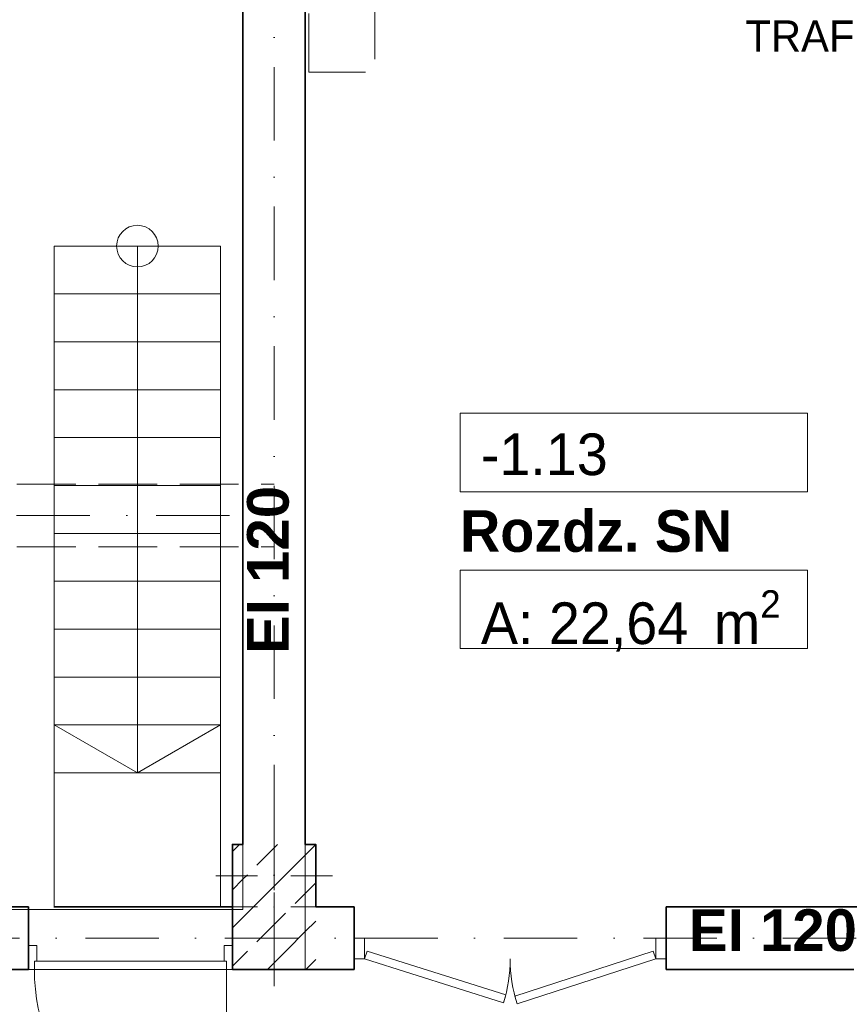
# Model space of a CAD drawing. Header units: millimetres. Extents: x -75424 to 111134, y 39940 to 476713.
# Tile 18 of 24: x 39647 to 43619, y 245973 to 250702. Entities that reach past the tile are written whole.
import ezdxf

# ---------------------------------------------------------------- set-up
doc = ezdxf.new("R2010")
doc.units = ezdxf.units.MM
doc.header["$MEASUREMENT"] = 0
doc.linetypes.add('Krawędzie ukryte', pattern=[3.912222, 2.822222, -1.09])
doc.linetypes.add('Kropki i Kreski', pattern=[6.702778, 3.527778, -1.763889, 0, -1.411111])
for name, color, linetype in [('#podkład', 252, 'Continuous'), ('- strefy pomieszczeń', 7, 'Continuous'), ('Drzwi Archicad', 7, 'Continuous'), ('Konstrukcja - Belki', 7, 'Continuous'), ('Konstrukcja - Schody', 7, 'Continuous'), ('Konstrukcja - Siatka mod', 7, 'Continuous'), ('Konstrukcja - Stropy', 7, 'Continuous'), ('Konstrukcja - Słupy', 7, 'Continuous'), ('Konstrukcja - Ściany nośne wew..P', 7, 'Continuous'), ('Opisy - Tekst', 7, 'Continuous'), ('z JAN', 7, 'Continuous')]:
    doc.layers.add(name, color=color, linetype=linetype)
doc.styles.add('STYL_AUTOMATYCZNY_6', font='txt')
doc.styles.add('STYL_AUTOMATYCZNY_7', font='txt')
doc.styles.add('STYL_AUTOMATYCZNY_9', font='txt')
pattern_1 = [(45, (-208051.03, 747718.2), (-183.84776, 183.84776), []), (45, (-208142.95, 747810.13), (-183.84776, 183.84776), [195, -65])]

# ---------------------------------------------------------------- blocks, each defined once
blk = doc.blocks.new('SDFGHB')
at = {"layer": 'Konstrukcja - Słupy', "linetype": 'Continuous', "lineweight": 25}
h = blk.add_hatch(dxfattribs=at)
h.set_pattern_fill('Beton_zbrojony_0001', color=252, style=0, pattern_type=2)
h.set_pattern_definition(pattern_1)
h.paths.add_polyline_path([(40377.6, 466740.5), (40327.6, 466740.5), (40327.6, 466440.5), (40377.6, 466440.5)])
h = blk.add_hatch(dxfattribs=at)
h.set_pattern_fill('Beton_zbrojony_0001', color=252, style=0, pattern_type=2)
h.set_pattern_definition(pattern_1)
h.paths.add_polyline_path([(40377.6, 466740.5), (40327.6, 466740.5), (40327.6, 466440.5), (40377.6, 466440.5)])
h = blk.add_hatch(dxfattribs=at)
h.set_pattern_fill('Beton_zbrojony_0001', color=252, style=0, pattern_type=2)
h.set_pattern_definition(pattern_1)
h.paths.add_polyline_path([(40377.6, 466440.5), (40677.6, 466440.5), (40677.6, 466740.5), (40377.6, 466740.5)])
h = blk.add_hatch(dxfattribs=at)
h.set_pattern_fill('Beton_zbrojony_0001', color=252, style=0, pattern_type=2)
h.set_pattern_definition(pattern_1)
h.paths.add_polyline_path([(40377.6, 466440.5), (40677.6, 466440.5), (40677.6, 466740.5), (40377.6, 466740.5)])
h = blk.add_hatch(dxfattribs=at)
h.set_pattern_fill('Beton_zbrojony_0001', color=252, style=0, pattern_type=2)
h.set_pattern_definition(pattern_1)
h.paths.add_polyline_path([(40727.6, 466740.5), (40677.6, 466740.5), (40677.6, 466440.5), (40727.6, 466440.5)])
h = blk.add_hatch(dxfattribs=at)
h.set_pattern_fill('Beton_zbrojony_0001', color=252, style=0, pattern_type=2)
h.set_pattern_definition(pattern_1)
h.paths.add_polyline_path([(40677.6, 466440.5), (40727.6, 466440.5), (40727.6, 466740.5), (40677.6, 466740.5)])
h = blk.add_hatch(dxfattribs=at)
h.set_pattern_fill('Beton_zbrojony_0001', color=252, style=0, pattern_type=2)
h.set_pattern_definition(pattern_1)
h.paths.add_polyline_path([(40377.6, 466440.5), (40327.6, 466440.5), (40327.6, 466140.5), (40377.6, 466140.5)])
h = blk.add_hatch(dxfattribs=at)
h.set_pattern_fill('Beton_zbrojony_0001', color=252, style=0, pattern_type=2)
h.set_pattern_definition(pattern_1)
h.paths.add_polyline_path([(40677.6, 466440.5), (40377.6, 466440.5), (40677.5, 466140.5), (40677.6, 466140.5)])
h = blk.add_hatch(dxfattribs=at)
h.set_pattern_fill('Beton_zbrojony_0001', color=252, style=0, pattern_type=2)
h.set_pattern_definition(pattern_1)
h.paths.add_polyline_path([(40677.5, 466140.5), (40377.6, 466440.5), (40377.6, 466140.5)])
h = blk.add_hatch(dxfattribs=at)
h.set_pattern_fill('Beton_zbrojony_0001', color=252, style=0, pattern_type=2)
h.set_pattern_definition(pattern_1)
h.paths.add_polyline_path([(40677.6, 466440.5), (40677.6, 466140.5), (40727.6, 466140.5), (40727.6, 466440.5)])
at = {"layer": '- strefy pomieszczeń', "color": 252, "linetype": 'Continuous', "lineweight": 13, "ltscale": 100}
for p, q in [((41421.5, 468811.3), (43090.6, 468811.3)), ((41421.5, 468434.8), (41421.5, 468811.3)), ((43090.6, 468811.3), (43090.6, 468434.8)), ((43090.6, 468434.8), (41421.5, 468434.8)), ((41421.5, 468058.4), (43090.6, 468058.4)), ((41421.5, 467681.9), (41421.5, 468058.4)), ((43090.6, 468058.4), (43090.6, 467681.9)), ((43090.6, 467681.9), (41421.5, 467681.9))]:
    blk.add_line(p, q, dxfattribs=at)
at = {"color": 252, "linetype": 'Continuous', "lineweight": 35, "ltscale": 100, "flags": 128}
for points in [[(40327.6, 466440.5), (39468.4, 466440.5)], [(40327.6, 466140.5), (40327.6, 466440.5)]]:
    blk.add_lwpolyline(points, dxfattribs=at)
at = {"layer": 'Drzwi Archicad', "color": 252, "linetype": 'Continuous', "lineweight": 35, "ltscale": 100}
for p, q in [((39347.6, 466255.5), (39347.6, 466440.5)), ((40327.6, 466255.5), (40327.6, 466440.5)), ((39347.6, 466140.5), (39347.6, 466255.5)), ((39347.6, 466140.5), (39347.6, 466255.5)), ((40327.6, 466140.5), (40327.6, 466255.5)), ((40327.6, 466140.5), (40327.6, 466255.5))]:
    blk.add_line(p, q, dxfattribs=at)
at = {"layer": 'Drzwi Archicad', "color": 252, "linetype": 'Continuous', "lineweight": 13, "ltscale": 100}
for p, q in [((40912.3, 466290.5), (40962.3, 466290.5)), ((40962.3, 466290.5), (40962.3, 466190.5)), ((42412.3, 466290.5), (42362.3, 466290.5)), ((42362.3, 466290.5), (42362.3, 466190.5)), ((39347.6, 466140.5), (39347.6, 466255.5)), ((39347.6, 466255.5), (39387.6, 466255.5)), ((39387.6, 466255.5), (39387.6, 466180.5)), ((40287.6, 466180.5), (40287.6, 466255.5)), ((40287.6, 466255.5), (40327.6, 466255.5)), ((40327.6, 466255.5), (40327.6, 466140.5)), ((40974.4, 466228.6), (40962.3, 466190.5)), ((41642, 466018.4), (40974.4, 466228.6)), ((41684.2, 466012.4), (42350, 466228.5)), ((42350, 466228.5), (42362.3, 466190.5)), ((39387.6, 466180.5), (39375.6, 466180.5)), ((39375.6, 466180.5), (39375.6, 466140.5)), ((40299.6, 466180.5), (39375.6, 466180.5)), ((39375.6, 466180.5), (39375.6, 466140.5)), ((40299.6, 466180.5), (40287.6, 466180.5)), ((40299.6, 466140.5), (40299.6, 466180.5)), ((40299.6, 466140.5), (40299.6, 466180.5)), ((40912.3, 466190.5), (40962.3, 466190.5)), ((40962.3, 466190.5), (41630, 465980.2)), ((42362.3, 466190.5), (41696.5, 465974.4)), ((42412.3, 466190.5), (42362.3, 466190.5)), ((39375.6, 466140.5), (39347.6, 466140.5)), ((39375.6, 466140.5), (40299.6, 466140.5)), ((40299.6, 466140.5), (40299.6, 465216.5)), ((40327.6, 466140.5), (40299.6, 466140.5)), ((41630, 465980.2), (41642, 466018.4)), ((41696.5, 465974.4), (41684.2, 466012.4))]:
    blk.add_line(p, q, dxfattribs=at)
for centre, radius, start, end in [((40962.3, 466190.5), 700, 342.5203, 0), ((42362.3, 466190.5), 700, 180, 197.9801), ((40299.6, 466140.5), 924, 180, 270)]:
    blk.add_arc(centre, radius, start, end, dxfattribs=at)
at = {"layer": 'Konstrukcja - Belki', "color": 252, "linetype": 'Krawędzie ukryte', "lineweight": 13, "ltscale": 100}
for p, q in [((34597.4, 468470.5), (40527.6, 468470.5)), ((40527.6, 468170.5), (40527.6, 468470.5)), ((34597.4, 468170.5), (40527.6, 468170.5))]:
    blk.add_line(p, q, dxfattribs=at)
at = {"layer": 'Konstrukcja - Belki', "color": 252, "linetype": 'Kropki i Kreski', "lineweight": 13, "ltscale": 100}
blk.add_line((34597.4, 468320.5), (40527.6, 468320.5), dxfattribs=at)
at = {"layer": 'Konstrukcja - Schody', "color": 252, "linetype": 'Continuous', "lineweight": 13, "ltscale": 100}
for p, q in [((39470.7, 469614.3), (39470.7, 467084.3)), ((40270.7, 469614.3), (39470.7, 469614.3)), ((40270.7, 469614.3), (39470.7, 469614.3)), ((39870.7, 469614.3), (39870.7, 467084.3)), ((40270.7, 469614.3), (40270.7, 467084.3)), ((40270.7, 469384.3), (39470.7, 469384.3)), ((40270.7, 469154.3), (39470.7, 469154.3)), ((40270.7, 468924.3), (39470.7, 468924.3)), ((40270.7, 468694.3), (39470.7, 468694.3)), ((40270.7, 468464.3), (39470.7, 468464.3)), ((40270.7, 468234.3), (39470.7, 468234.3)), ((40270.7, 468004.3), (39470.7, 468004.3)), ((40270.7, 467774.3), (39470.7, 467774.3)), ((40270.7, 467544.3), (39470.7, 467544.3)), ((40270.7, 467314.3), (39470.7, 467314.3)), ((39870.7, 467084.3), (39470.7, 467314.3)), ((39870.7, 467084.3), (40270.7, 467314.3)), ((40270.7, 467084.3), (39470.7, 467084.3)), ((40270.7, 467084.3), (39470.7, 467084.3))]:
    blk.add_line(p, q, dxfattribs=at)
blk.add_circle((39870.7, 469614.3), 100, dxfattribs=at)
at = {"layer": 'Konstrukcja - Siatka mod', "color": 252, "linetype": 'Kropki i Kreski', "lineweight": 13, "ltscale": 100}
for p, q in [((40527.6, 474496.4), (40527.6, 457531.6)), ((20180, 466290.5), (49624.6, 466290.5))]:
    blk.add_line(p, q, dxfattribs=at)
at = {"layer": 'Konstrukcja - Stropy', "color": 252, "linetype": 'Continuous', "lineweight": 13, "ltscale": 100, "flags": 128}
for points in [[(40677.6, 471821), (20507.6, 471821), (20507.6, 466151.8), (22777.6, 466151.8), (22777.6, 463958.8), (31597.6, 463958.8), (31597.6, 466140.5), (40677.6, 466140.5)], [(22777.6, 458509.7), (34592.6, 458509.7), (34592.6, 463961.5), (37297.6, 463961.5), (37297.6, 458509.7), (49718.3, 458509.7), (49718.3, 471788.6), (40377.6, 471788.6), (40377.6, 466428.5), (30297.6, 466428.5), (30297.6, 467849.4), (22777.6, 467849.4)]]:
    blk.add_lwpolyline(points, close=True, dxfattribs=at)
at = {"layer": 'Konstrukcja - Słupy', "color": 252, "linetype": 'Continuous', "lineweight": 13, "ltscale": 100}
for p, q in [((40527.6, 466520.5), (40527.6, 466820.5)), ((40447.6, 466440.5), (40247.6, 466440.5)), ((40607.6, 466440.5), (40807.6, 466440.5)), ((40527.6, 466360.5), (40527.6, 466060.5))]:
    blk.add_line(p, q, dxfattribs=at)
at = {"layer": 'Konstrukcja - Słupy', "color": 252, "linetype": 'Continuous', "lineweight": 0, "ltscale": 100}
for p, q in [((40527.6, 466670.5), (40527.6, 466820.5)), ((40447.6, 466590.5), (40247.6, 466590.5)), ((40607.6, 466590.5), (40807.6, 466590.5)), ((40527.6, 466510.5), (40527.6, 466360.5))]:
    blk.add_line(p, q, dxfattribs=at)
at = {"layer": 'Konstrukcja - Słupy', "color": 252, "linetype": 'Continuous', "lineweight": 13, "ltscale": 100, "flags": 128}
for points in [[(40377.6, 466740.5), (40327.6, 466740.5), (40327.6, 466440.5)], [(40727.6, 466440.5), (40727.6, 466740.5), (40677.6, 466740.5)]]:
    blk.add_lwpolyline(points, dxfattribs=at)
at = {"layer": 'Konstrukcja - Słupy', "color": 252, "linetype": 'Continuous', "lineweight": 35, "ltscale": 100, "flags": 128}
for points in [[(40377.6, 466740.5), (40327.6, 466740.5), (40327.6, 466440.5)], [(40727.6, 466440.5), (40727.6, 466740.5), (40677.6, 466740.5)]]:
    blk.add_lwpolyline(points, dxfattribs=at)
at = {"layer": 'Konstrukcja - Słupy', "color": 252, "linetype": 'Continuous', "lineweight": 0, "ltscale": 100}
blk.add_point((40527.6, 466590.5), dxfattribs=at)
at = {"layer": 'Konstrukcja - Słupy', "color": 252, "linetype": 'Continuous', "lineweight": 13, "ltscale": 100}
blk.add_point((40527.6, 466440.5), dxfattribs=at)
at = {"layer": 'Konstrukcja - Ściany nośne wew..P', "color": 252, "linetype": 'Continuous', "lineweight": 35, "ltscale": 100}
for p, q in [((39347.6, 466255.5), (39347.6, 466440.5)), ((40912.3, 466440.5), (40912.3, 466140.5)), ((42412.3, 466440.5), (42412.3, 466140.5)), ((39347.6, 466140.5), (39347.6, 466255.5))]:
    blk.add_line(p, q, dxfattribs=at)
at = {"layer": 'Konstrukcja - Ściany nośne wew..P', "color": 252, "linetype": 'Continuous', "lineweight": 35, "ltscale": 100, "flags": 128}
for points in [[(40377.6, 471090.5), (40377.6, 466740.5)], [(40677.6, 466740.5), (40677.6, 471090.5)], [(39347.6, 466440.5), (36829.3, 466440.5)], [(40912.3, 466440.5), (40727.6, 466440.5)], [(43427.6, 466440.5), (42412.3, 466440.5)], [(37597.6, 466140.5), (39347.6, 466140.5)], [(40327.6, 466140.5), (40377.6, 466140.5)], [(40677.6, 466140.5), (40377.6, 466140.5)], [(40677.6, 466140.5), (40912.3, 466140.5)], [(42412.3, 466140.5), (43427.6, 466140.5)]]:
    blk.add_lwpolyline(points, dxfattribs=at)
at = {"layer": 'z JAN', "color": 252, "linetype": 'Krawędzie ukryte', "lineweight": 13, "ltscale": 100, "flags": 128}
blk.add_lwpolyline([(40694, 470448.8), (40694, 472223.3), (41011.7, 472223.3), (41011.7, 470448.8)], close=True, dxfattribs=at)
at = {"layer": 'z JAN', "color": 252, "linetype": 'Continuous', "lineweight": 13, "ltscale": 100, "flags": 128}
blk.add_lwpolyline([(39470.7, 467084.3), (40270.7, 467084.3), (40270.7, 466440.5), (39470.7, 466440.5)], close=True, dxfattribs=at)
at = {"layer": '- strefy pomieszczeń', "color": 252, "linetype": 'Continuous', "lineweight": 13, "char_height": 200, "attachment_point": 1}
for s, insert, style in [('\\A1;{\\pql;\\pt0,500;\\fGeneva CE|b0|i0|c0|p0;\\W1.000000;-1.13\\fGeneva CE|b0|i0|c0|p0;\\W1.000000;\\A1{\\H.66x;\\S^  ;}\\fGeneva CE|b0|i0|c0|p0;\\W1.000000;\\fGeneva CE|b0|i0|c0|p0;\\W1.000000;\\A1{\\H.66x;\\S^  ;}}', (41521.5, 468714.4), 'STYL_AUTOMATYCZNY_6'), ('\\A1;{\\pql;\\pt0,500;\\fGeneva CE|b1|i0|c0|p0;\\W1.000000;Rozdz. SN\\fGeneva CE|b1|i0|c0|p0;\\W1.000000;\\A1{\\H.66x;\\S^  ;}\\fGeneva CE|b1|i0|c0|p0;\\W1.000000;\\fGeneva CE|b1|i0|c0|p0;\\W1.000000;\\A1{\\H.66x;\\S^  ;}}', (41421.5, 468345.9), 'STYL_AUTOMATYCZNY_9'), ('\\A1;{\\pql;\\pt0,500;\\fGeneva CE|b0|i0|c0|p0;\\W1.000000;A: 22,64\\fGeneva CE|b0|i0|c0|p0;\\W1.000000;\\A1{\\H.66x;\\S^  ;}\\fGeneva CE|b0|i0|c0|p0;\\W1.000000; m\\fGeneva CE|b0|i0|c0|p0;\\W1.000000;\\A1{\\H.66x;\\S2^  ;}}', (41521.5, 467961.4), 'STYL_AUTOMATYCZNY_6')]:
    blk.add_mtext(s, dxfattribs=dict(at, insert=insert, style=style))
at = {"color": 252, "linetype": 'Continuous', "lineweight": 13, "insert": (43517.2, 471198.4), "char_height": 150, "attachment_point": 2, "style": 'STYL_AUTOMATYCZNY_6'}
blk.add_mtext('\\A1;{\\pqc;\\fGeneva CE|b0|i0|c0|p0;\\W1.000000;\\P\\pqc;\\fGeneva CE|b0|i0|c0|p0;\\W1.000000;\\P\\pqc;\\fGeneva CE|b0|i0|c0|p0;\\W1.000000;TRAFOSTACJA\\P\\pqc;\\fGeneva CE|b0|i0|c0|p0;\\W1.000000;\\P\\pqc;\\fGeneva CE|b0|i0|c0|p0;\\W1.000000;\\P\\pqc;\\fGeneva CE|b0|i0|c0|p0;\\W1.000000;}', dxfattribs=at)
at = {"layer": 'Opisy - Tekst', "color": 252, "linetype": 'Continuous', "lineweight": 13, "insert": (40397.8, 467655), "char_height": 200, "attachment_point": 1, "rotation": 90, "style": 'STYL_AUTOMATYCZNY_7'}
blk.add_mtext('\\A1;{\\pql;\\fHelvetica|b1|i0|c238|p0;\\W1.000000;EI 120}', dxfattribs=at)
at = {"layer": 'Opisy - Tekst', "color": 252, "linetype": 'Continuous', "lineweight": 13, "insert": (42520.9, 466429), "char_height": 200, "attachment_point": 1, "style": 'STYL_AUTOMATYCZNY_7'}
blk.add_mtext('\\A1;{\\pql;\\fHelvetica|b1|i0|c238|p0;\\W1.000000;EI 120}', dxfattribs=at)

msp = doc.modelspace()

# ---------------------------------------------------------------- block references
at = {"layer": '#podkład'}
msp.add_blockref('SDFGHB', (341.9, -219999.6), dxfattribs=at)

doc.saveas('drawing.dxf')
